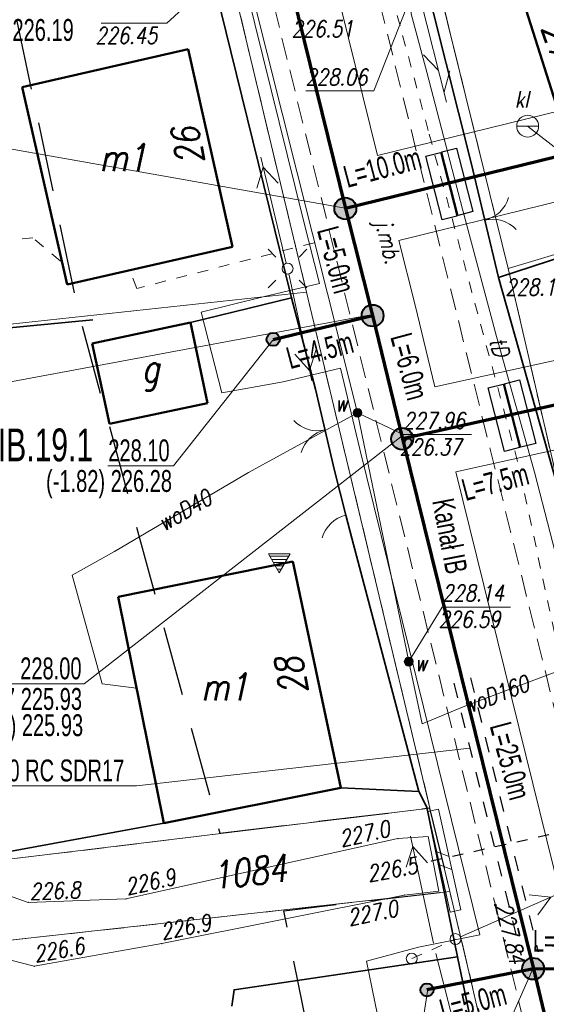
# Model space of a CAD drawing. Header units: millimetres. Extents: x 7436010 to 7436992, y 5663514 to 5666647.
# Tile 15 of 73: x 7436260 to 7436284, y 5663883 to 5663928. Entities that reach past the tile are written whole.
import ezdxf
from ezdxf.enums import TextEntityAlignment as Align

# ---------------------------------------------------------------- set-up
doc = ezdxf.new("R2010")
doc.units = ezdxf.units.MM
doc.header["$PDSIZE"] = 1
for name, pattern in [('$0$HIDDEN', [9.525, 6.35, -3.175]), ('0.7_0.7', [1.4, 0.7, -0.7]), ('1', [0]), ('2_EGBU_A', [0]), ('3', [1, 0.5, -0.5]), ('GDE', [0]), ('GUZ', [1.5, 1, -0.5]), ('KOU', [1.5, 1, -0.5])]:
    doc.linetypes.add(name, pattern=pattern)
for name, color, linetype, lineweight in [('1 OGRODZENIE', 7, 'BGT', 35), ('18 LINIE TELEKOMUNIAKCYJNE', 30, 'Continuous', 18), ('2 BRAMY FURTKI', 7, 'Continuous', 18), ('20 PRZEPUST', 7, '3', 30), ('22 SŁUPY eN', 1, 'Continuous', 18), ('23 LINIE eN', 1, 'Continuous', 18), ('24 LATARNIA', 1, 'Continuous', 18), ('4 JEZDNIA MB', 7, 'KOU', 18), ('40 MUR RÓW', 7, 'Continuous', 18), ('42 REPER', 7, 'Continuous', 18), ('42 RZĘDNE WODOCIĄG', 5, 'Continuous', 18), ('5 RÓW PRZYDROŻNY', 7, 'Continuous', 18), ('_AA_Kanalizacja grawitacyjna - trasa', 244, 'Continuous', 70), ('_AA_Odcinki boczne grawitacyjne 160mm - trasa', 30, 'Continuous', 70), ('_AA_Studnia kanalizacyjna bet.1000mm - symbol', 24, 'Continuous', 40), ('_AA_Studnia kanalizacyjna PP 600mm - symbol', 24, 'Continuous', 40), ('_HH_Przewiert OPIS', 7, 'Continuous', 25), ('_HH_Przewiert_przecisk w rurze osłonowej - trasa', 202, '0.7_0.7', 30), ('_J_rury AROT', 1, 'Continuous', 30), ('_LINIA ROZ.LOKA', 4, '$0$HIDDEN', 30), ('DZIALKI_SYT-WYS_T_0', 7, 'Continuous', 18), ('EADTD_T_0', 7, 'Continuous', 18), ('EDZPD_L_1', 7, 'GDE', 18), ('EGBB_E_T_0', 7, 'Continuous', 18), ('EGBB_L_0', 7, '2_EGBU_A', 50), ('Linie_odn', 7, 'Continuous', 9), ('Linie_opisowe', 7, 'Continuous', 5), ('obszar odziaływania inwestcyji', 80, 'Continuous', 20), ('PunPOMIAR1', 7, 'Continuous', 18), ('RzedPOMIAR1', 7, 'Continuous', 18), ('SDRPK_L_1', 7, 'KOU', 18), ('SIEC_ENERGETYCZNA_L_0', 1, '3', 18), ('UEEPA_L_3', 7, '1', 18), ('UEEPA_T_3', 1, 'Continuous', 18), ('UŻYTKI LINIE', 96, 'GUZ', 18), ('WEKTOR BUDYNKI', 7, 'Continuous', 50), ('WEKTOR FUNKCJE BUDYNKÓW', 7, 'Continuous', 18), ('WEKTOR OGRODZENIE', 7, 'BGT', 35), ('WEKTOR PRZEWODY kl', 34, 'Continuous', 18), ('WEKTOR PRZEWODY TELEKOMUNIKACYJNE', 30, 'Continuous', 18), ('WEKTOR RZĘDNE WODOCIĄG wo', 5, 'Continuous', 18), ('WEKTOR SZAMBO', 34, 'Continuous', 18), ('WEKTOR WODOCIĄGI wo', 5, 'Continuous', 18), ('WEKTOR ZASUWY wo', 5, 'Continuous', 18), ('WUKOS_T_0', 7, 'Continuous', 18), ('WUKOS_T_1', 7, 'Continuous', 18)]:
    doc.layers.add(name, color=color, linetype=linetype, lineweight=lineweight)
for name, color, linetype in [('_AA_Studnia kanalizacyjna bet.1000mm - plamki', 255, 'Continuous'), ('_AA_Studnia kanalizacyjna PP 600mm - plamki', 24, 'Continuous'), ('_map', 7, 'Continuous'), ('TEKST ks przyłącz korek', 32, 'Continuous'), ('TEKST ks przyłącz L _ i', 32, 'Continuous'), ('TEKST ks sieć L _ i', 244, 'Continuous'), ('TEKST ks studnia', 244, 'Continuous')]:
    doc.layers.add(name, color=color, linetype=linetype)
doc.styles.add('K1_ACAD', font='romans.shx', dxfattribs={"width": 0.8, "oblique": 12})
doc.styles.add('PLAN 1 pop.', font='ARIALN.TTF', dxfattribs={"width": 0.8})
doc.styles.add('PLAN 2 pop.', font='ARIALN.TTF', dxfattribs={"width": 0.8})
doc.linetypes.add('BGT', pattern='A,3.75,[133,ltypeshp.shx,S=0.1875,R=0,X=0,Y=0],3.75', length=7.5)

# ---------------------------------------------------------------- blocks, each defined once
blk = doc.blocks.new('OSW')
at = {"linetype": 'Continuous'}
for p, q in [((0.5, 0.2887), (-0.5, 0.2887)), ((-0.5, 0.2887), (0, -0.57735)), ((-0.44095, 0.1864), (0.44095, 0.1864)), ((-0.35435, 0.0364), (0.35435, 0.0364)), ((0, -0.57735), (0.5, 0.2887)), ((-0.26775, -0.1136), (0.26775, -0.1136)), ((-0.18115, -0.2636), (0.18115, -0.2636)), ((-0.09455, -0.4136), (0.09455, -0.4136)), ((-0.00795, -0.5636), (0.00795, -0.5636))]:
    blk.add_line(p, q, dxfattribs=at)
blk = doc.blocks.new('SUSM04_01')
at = {"linetype": 'Continuous'}
blk.add_circle((0, 0), 0.25, dxfattribs=at)
blk = doc.blocks.new('SUPE04')
at = {"linetype": 'Continuous'}
for p, q in [((3.9, 0.5), (4.76605, 0)), ((0.25, 0), (5.25, 0)), ((4.76605, 0), (3.9, -0.5))]:
    blk.add_line(p, q, dxfattribs=at)
blk = doc.blocks.new('WSP')
at = {"linetype": 'Continuous'}
blk.add_circle((0, 0), 0.045, dxfattribs=at)
blk = doc.blocks.new('PLT')
at = {"linetype": 'Continuous'}
for p, q in [((3.9, 0.5), (4.76605, 0)), ((0.25, 0), (5.25, 0)), ((3.76605, 0), (2.9, -0.5))]:
    blk.add_line(p, q, dxfattribs=at)
blk = doc.blocks.new('BGB')
at = {"linetype": 'Continuous'}
for centre, start, end in [((-1.5, 0), 359.9995, 60), ((1.5, 0), 120, 180.0005)]:
    blk.add_arc(centre, 1.5, start, end, dxfattribs=at)
blk = doc.blocks.new('PNN')
at = {"linetype": 'Continuous'}
for p, q in [((3.9, 0.5), (4.76605, 0)), ((0.25, 0), (5.25, 0)), ((4.76605, 0), (3.9, -0.5))]:
    blk.add_line(p, q, dxfattribs=at)
blk = doc.blocks.new('LAT')
at = {"linetype": 'Continuous'}
for p, q in [((-0.53035, 0.53035), (-0.8839, 0.8839)), ((0.53035, 0.53035), (0.8839, 0.8839)), ((-0.53035, -0.53035), (-0.8839, -0.8839)), ((0.53035, -0.53035), (0.8839, -0.8839))]:
    blk.add_line(p, q, dxfattribs=at)
blk = doc.blocks.new('SUUS25')
at = {"linetype": 'Continuous'}
for radius in [0.2, 0.175, 0.15, 0.125, 0.1, 0.075, 0.05, 0.025, 0.00715]:
    blk.add_circle((0, 0), radius, dxfattribs=at)
blk = doc.blocks.new('SZB')
at = {"linetype": 'Continuous'}
blk.add_line((-0.5, 0), (0.5, 0), dxfattribs=at)
blk.add_circle((0, 0), 0.5, dxfattribs=at)
blk = doc.blocks.new('STUDZ')
at = {"layer": '1 OGRODZENIE', "flags": 128}
for points in [[(7436267.23, 5663937.53), (7436268.72, 5663931.95), (7436270, 5663926.72), (7436272.78, 5663915.45), (7436268.163, 5663914.31)], [(7436278.69, 5663930.79), (7436280.99, 5663921.62), (7436282.24, 5663916.38), (7436285.322, 5663917.384)], [(7436282.24, 5663916.38), (7436284.9, 5663906.98), (7436286.28, 5663901.68), (7436287.37, 5663897.23), (7436291.5, 5663898.82), (7436306.06, 5663905.54), (7436306.087, 5663905.866)], [(7436272.78, 5663915.45), (7436273.88, 5663911.26), (7436274.75, 5663907.54), (7436275.26, 5663905.5), (7436275.54, 5663904.44), (7436278.6, 5663892.86), (7436275.038, 5663893.03)], [(7436278.6, 5663892.86), (7436278.97, 5663892.14), (7436280.37, 5663885.29), (7436270.15, 5663883.79), (7436270.048, 5663883.033)], [(7436266.938, 5663891.401), (7436258.13, 5663889.79), (7436258.06, 5663891)], [(7436271.336, 5663875.813), (7436281.92, 5663877.8), (7436280.37, 5663885.29)]]:
    blk.add_lwpolyline(points, dxfattribs=at)
at = {"layer": '2 BRAMY FURTKI', "linetype": 'Continuous'}
blk.add_arc((7436275.624, 5663904.045), 1.5, 104.0358, 164.0362, dxfattribs=at)
at = {"layer": '20 PRZEPUST', "flags": 128}
blk.add_lwpolyline([(7436279.17, 5663889.68), (7436288.61, 5663891.8)], dxfattribs=at)
at = {"layer": '4 JEZDNIA MB', "flags": 128}
for points in [[(7436286.771, 5663888.68), (7436275.37, 5663934.76)], [(7436270.91, 5663933.15), (7436282.098, 5663887.657)]]:
    blk.add_lwpolyline(points, dxfattribs=at)
at = {"layer": '40 MUR RÓW', "flags": 128}
for points in [[(7436279.006, 5663891.935), (7436279.494, 5663892.045)], [(7436279.006, 5663891.935), (7436280.036, 5663887.335)], [(7436279.494, 5663892.045), (7436280.524, 5663887.445)], [(7436279.417, 5663890.099), (7436279.98, 5663889.876)], [(7436279.549, 5663889.509), (7436280.112, 5663889.286)], [(7436280.036, 5663887.335), (7436280.524, 5663887.445)]]:
    blk.add_lwpolyline(points, dxfattribs=at)
at = {"layer": '42 RZĘDNE WODOCIĄG', "flags": 128}
blk.add_lwpolyline([(7436273.43, 5663924.908), (7436276.547, 5663924.908), (7436278.03, 5663928.71)], dxfattribs=at)
at = {"layer": '5 RÓW PRZYDROŻNY', "flags": 128}
blk.add_lwpolyline([(7436243.93, 5663888.329), (7436256.18, 5663889.4), (7436260.74, 5663887.78), (7436265.21, 5663887.94), (7436277.64, 5663890.7), (7436279.021, 5663890.801), (7436279.508, 5663888.301), (7436277.93, 5663888.12), (7436266.85, 5663885.9), (7436261.02, 5663884.86), (7436255.66, 5663886.24), (7436244.6, 5663885.629)], dxfattribs=at)
at = {"layer": 'EDZPD_L_1'}
for p, q in [((7436273.464, 5663915.703), (7436268.413, 5663936.84)), ((7436282.686, 5663916.782), (7436279.247, 5663930.759)), ((7436282.686, 5663916.782), (7436310.802, 5663925.359)), ((7436290.253, 5663883.997), (7436282.686, 5663916.782)), ((7436273.464, 5663915.703), (7436244.091, 5663912.54)), ((7436279.105, 5663892.097), (7436273.464, 5663915.703)), ((7436250.554, 5663888.622), (7436279.105, 5663892.097)), ((7436279.105, 5663892.097), (7436280.017, 5663888.28)), ((7436280.017, 5663888.28), (7436251.485, 5663885.116)), ((7436280.847, 5663884.808), (7436280.017, 5663888.28)), ((7436282.649, 5663876.996), (7436280.847, 5663884.808))]:
    blk.add_line(p, q, dxfattribs=at)
at = {"layer": 'EGBB_L_0'}
for p, q in [((7436282.476, 5663931.843), (7436285.296, 5663922.985)), ((7436260.461, 5663925.078), (7436268.05, 5663926.816)), ((7436268.05, 5663926.816), (7436270.08, 5663917.778)), ((7436260.461, 5663925.078), (7436262.521, 5663916.049)), ((7436262.521, 5663916.049), (7436270.08, 5663917.778)), ((7436264.857, 5663901.77), (7436272.846, 5663903.379)), ((7436272.846, 5663903.379), (7436275.038, 5663893.03)), ((7436264.857, 5663901.77), (7436266.938, 5663891.401)), ((7436266.938, 5663891.401), (7436275.038, 5663893.03))]:
    blk.add_line(p, q, dxfattribs=at)
at = {"layer": 'PunPOMIAR1'}
for p in [(7436282.24, 5663916.38), (7436277.64, 5663890.7), (7436279.17, 5663889.68), (7436260.74, 5663887.78), (7436265.21, 5663887.94), (7436277.93, 5663888.12), (7436266.85, 5663885.9), (7436261.02, 5663884.86)]:
    blk.add_point(p, dxfattribs=at)
at = {"layer": 'SDRPK_L_1'}
blk.add_line((7436282.098, 5663887.657), (7436293.376, 5663841.282), dxfattribs=at)
at = {"layer": 'SIEC_ENERGETYCZNA_L_0'}
for p, q in [((7436277.743, 5663927.882), (7436273.499, 5663943.827)), ((7436279.033, 5663923.101), (7436277.743, 5663927.882)), ((7436281.03, 5663915.697), (7436279.033, 5663923.101)), ((7436260.959, 5663918.188), (7436237.043, 5663916.088)), ((7436262.2, 5663917.129), (7436260.959, 5663918.188)), ((7436273.81, 5663917.962), (7436265.702, 5663915.873)), ((7436262.274, 5663917.131), (7436262.2, 5663917.129)), ((7436265.702, 5663915.873), (7436265.376, 5663916.702)), ((7436283.118, 5663907.956), (7436281.03, 5663915.697)), ((7436284.167, 5663903.067), (7436283.118, 5663907.956)), ((7436285.23, 5663898.182), (7436284.167, 5663903.067))]:
    blk.add_line(p, q, dxfattribs=at)
at = {"layer": 'UEEPA_L_3', "linetype": '3'}
blk.add_line((7436278.276, 5663885.212), (7436280.276, 5663886.105), dxfattribs=at)
at = {"layer": 'UŻYTKI LINIE', "flags": 128}
for points in [[(7436291.78, 5664098.98), (7436285.17, 5664074.32), (7436277.728, 5664045.894), (7436275.415, 5664037.05), (7436267.398, 5664006.396), (7436265.736, 5663990.877), (7436266.97, 5663974.93), (7436271.21, 5663959.1), (7436275.289, 5663945.265), (7436279.247, 5663930.759), (7436282.686, 5663916.782), (7436290.253, 5663883.997), (7436291.924, 5663877.505), (7436293.148, 5663871.537), (7436293.303, 5663870.782), (7436298.029, 5663851.349), (7436300.076, 5663842.932), (7436302.735, 5663832.544), (7436306.06, 5663818.61), (7436309.78, 5663804.08), (7436311.416, 5663799.459), (7436315.724, 5663789.291), (7436324.768, 5663771.514)], [(7436299.772, 5663807.815), (7436293.961, 5663830.527), (7436291.344, 5663840.752), (7436290.066, 5663846.007), (7436284.582, 5663868.615), (7436282.649, 5663876.996), (7436280.847, 5663884.808), (7436280.017, 5663888.28), (7436279.105, 5663892.097), (7436273.464, 5663915.703), (7436268.413, 5663936.84), (7436267.384, 5663941.146), (7436261.76, 5663962.545), (7436257.825, 5663977.517), (7436257.715, 5663985.662), (7436257.599, 5663994.26), (7436254.813, 5664004.471), (7436251.468, 5664016.728), (7436250.549, 5664027.072), (7436249.484, 5664037.267), (7436248.356, 5664048.169), (7436248.671, 5664065.433), (7436248.805, 5664072.792)], [(7436279.105, 5663892.097), (7436250.554, 5663888.622), (7436244.027, 5663887.94)], [(7436280.017, 5663888.28), (7436251.485, 5663885.116), (7436244.908, 5663884.387)]]:
    blk.add_lwpolyline(points, dxfattribs=at)
at = {"layer": 'WEKTOR BUDYNKI', "flags": 128}
for points in [[(7436268.163, 5663914.31), (7436263.673, 5663913.36)], [(7436268.163, 5663914.31), (7436268.943, 5663910.626)], [(7436263.673, 5663913.36), (7436264.453, 5663909.676)], [(7436268.943, 5663910.626), (7436264.453, 5663909.676)]]:
    blk.add_lwpolyline(points, dxfattribs=at)
at = {"layer": 'WEKTOR OGRODZENIE', "flags": 128}
blk.add_lwpolyline([(7436244.78, 5663912.614), (7436263.689, 5663914.444)], dxfattribs=at)
at = {"layer": 'WEKTOR PRZEWODY kl', "flags": 128}
blk.add_lwpolyline([(7436283.575, 5663923.299), (7436285.595, 5663921.72), (7436292.188, 5663923.686), (7436291.883, 5663925.083)], dxfattribs=at)
at = {"layer": 'WEKTOR PRZEWODY TELEKOMUNIKACYJNE', "flags": 128}
blk.add_lwpolyline([(7436274.033, 5663945.921), (7436274.829, 5663942.886), (7436276.128, 5663938.083), (7436277.498, 5663932.854), (7436278.185, 5663929.55), (7436278.245, 5663928.437), (7436278.96, 5663925.771), (7436280.596, 5663919.502), (7436282.157, 5663913.68), (7436283.889, 5663907.463), (7436285.327, 5663901.909), (7436287.002, 5663895.856)], dxfattribs=at)
at = {"layer": 'WEKTOR RZĘDNE WODOCIĄG wo', "flags": 128}
for points in [[(7436264.081, 5663928.015), (7436267.077, 5663928.015), (7436270.596, 5663931.249)], [(7436281.014, 5663909.184), (7436277.882, 5663909.184), (7436275.797, 5663910.179)], [(7436282.792, 5663901.298), (7436279.66, 5663901.298), (7436278.137, 5663898.797)]]:
    blk.add_lwpolyline(points, dxfattribs=at)
at = {"layer": 'WEKTOR WODOCIĄGI wo', "flags": 128}
for points in [[(7436275.797, 5663910.179), (7436270.98, 5663929.37), (7436270.596, 5663931.249), (7436267.888, 5663930.396), (7436266.254, 5663934.783), (7436264.885, 5663934.907), (7436256.33, 5663935.486)], [(7436288.642, 5663899.839), (7436286.573, 5663898.969), (7436280.703, 5663896.761), (7436278.759, 5663895.958), (7436278.137, 5663898.797), (7436275.797, 5663910.179), (7436270.812, 5663907.445), (7436264.689, 5663903.844), (7436262.744, 5663902.754), (7436264.116, 5663897.786), (7436265.699, 5663897.577)]]:
    blk.add_lwpolyline(points, dxfattribs=at)
at = {"layer": '18 LINIE TELEKOMUNIAKCYJNE', "rotation": 284.2221699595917}
blk.add_blockref('PLT', (7436278.58, 5663929.49), dxfattribs=at)
at = {"layer": '2 BRAMY FURTKI'}
for p, rotation in [((7436281.615, 5663919), 283.4171326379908), ((7436274.315, 5663909.4), 103.16323242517)]:
    blk.add_blockref('BGB', p, dxfattribs=dict(at, rotation=rotation))
at = {"layer": '22 SŁUPY eN'}
blk.add_blockref('SUSM04_01', (7436272.6, 5663916.78), dxfattribs=at)
at = {"layer": '23 LINIE eN', "linetype": '3', "rotation": 103.5307055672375}
blk.add_blockref('PNN', (7436272.6, 5663916.78), dxfattribs=at)
at = {"layer": '23 LINIE eN', "rotation": 282.1074793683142}
blk.add_blockref('PNN', (7436272.6, 5663916.78), dxfattribs=at)
at = {"layer": '24 LATARNIA', "linetype": '3'}
blk.add_blockref('LAT', (7436272.6, 5663916.78), dxfattribs=at)
at = {"layer": '42 REPER'}
blk.add_blockref('OSW', (7436272.22, 5663903.44), dxfattribs=at)
at = {"layer": 'UEEPA_T_3'}
for p, rotation in [((7436279.321, 5663885.68), 102.0901445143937), ((7436280.276, 5663886.105), 23.72831305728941), ((7436279.321, 5663885.68), 284.3944299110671)]:
    blk.add_blockref('SUPE04', p, dxfattribs=dict(at, rotation=rotation))
for p in [(7436280.276, 5663886.105), (7436278.276, 5663885.212)]:
    blk.add_blockref('SUSM04_01', p, dxfattribs=at)
at = {"layer": 'WEKTOR SZAMBO'}
blk.add_blockref('SZB', (7436283.575, 5663923.299), dxfattribs=at)
at = {"layer": 'WEKTOR ZASUWY wo'}
for p in [(7436275.797, 5663910.179), (7436278.137, 5663898.797)]:
    blk.add_blockref('SUUS25', p, dxfattribs=at)
at = {"layer": 'WUKOS_T_0'}
blk.add_blockref('WSP', (7436282.098, 5663887.657), dxfattribs=at)
at = {"layer": '4 JEZDNIA MB', "style": 'K1_ACAD', "oblique": 12, "width": 0.8}
blk.add_text('j.mb.', height=0.75, rotation=283.8164, dxfattribs=at).set_placement((7436277.105, 5663917.985), align=Align.MIDDLE)
at = {"layer": '42 RZĘDNE WODOCIĄG', "style": 'K1_ACAD', "oblique": 12, "width": 0.8}
for s, p in [('226.51', (7436272.785, 5663927.375)), ('228.06', (7436273.424, 5663925.167))]:
    blk.add_text(s, height=0.75, dxfattribs=at).set_placement(p)
at = {"layer": 'DZIALKI_SYT-WYS_T_0', "style": 'K1_ACAD', "oblique": 12, "width": 0.8}
blk.add_text('1084', height=1.25, rotation=6.328, dxfattribs=at).set_placement((7436270.843, 5663889.186), align=Align.MIDDLE)
at = {"layer": 'EADTD_T_0', "style": 'K1_ACAD', "oblique": 12, "width": 0.8}
for s, rotation, p in [('27', 290.2824, (7436284.473, 5663926.986)), ('26', 100.6821, (7436268.654, 5663922.5)), ('28', 100.8424, (7436273.388, 5663898.25))]:
    blk.add_text(s, height=1.25, rotation=rotation, dxfattribs=at).set_placement(p, align=Align.CENTER)
at = {"layer": 'EGBB_E_T_0', "style": 'K1_ACAD', "oblique": 12, "width": 0.8}
for p in [(7436265.074, 5663921.861), (7436269.72, 5663897.645)]:
    blk.add_text('m1', height=1.25, dxfattribs=at).set_placement(p, align=Align.MIDDLE)
at = {"layer": 'RzedPOMIAR1', "style": 'K1_ACAD', "oblique": 12, "width": 0.8}
blk.add_text('228.1', height=0.75, dxfattribs=at).set_placement((7436282.554, 5663915.557))
for s, rotation, p in [('227.0', 12.519, (7436275.068, 5663890.309)), ('226.5', 10.3008, (7436276.313, 5663888.711)), ('226.9', 12.519, (7436265.279, 5663888.11)), ('226.8', 2.05, (7436260.822, 5663887.899)), ('227.0', 11.3298, (7436275.43, 5663886.702)), ('226.9', 11.3298, (7436266.882, 5663886.059)), ('226.6', 10.1145, (7436261.078, 5663885.035))]:
    blk.add_text(s, height=0.75, rotation=rotation, dxfattribs=at).set_placement(p)
at = {"layer": 'WEKTOR FUNKCJE BUDYNKÓW', "style": 'K1_ACAD', "oblique": 12, "width": 0.8}
blk.add_text('g', height=1.25, dxfattribs=at).set_placement((7436266.337, 5663912.015), align=Align.MIDDLE)
at = {"layer": 'WEKTOR PRZEWODY TELEKOMUNIKACYJNE', "style": 'K1_ACAD', "oblique": 12, "width": 0.8}
blk.add_text('tD', height=0.75, rotation=285.563, dxfattribs=at).set_placement((7436282.292, 5663913.196), align=Align.MIDDLE)
at = {"layer": 'WEKTOR RZĘDNE WODOCIĄG wo', "style": 'K1_ACAD', "oblique": 12, "width": 0.8}
for s, p in [('226.45', (7436263.815, 5663927.07)), ('227.96', (7436277.888, 5663909.449)), ('226.37', (7436277.722, 5663908.241)), ('228.14', (7436279.666, 5663901.563)), ('226.59', (7436279.5, 5663900.355))]:
    blk.add_text(s, height=0.75, dxfattribs=at).set_placement(p)
at = {"layer": 'WEKTOR SZAMBO', "style": 'K1_ACAD', "oblique": 12, "width": 0.8}
blk.add_text('kl', height=0.75, rotation=0.0634, dxfattribs=at).set_placement((7436282.988, 5663924.15))
at = {"layer": 'WEKTOR WODOCIĄGI wo', "style": 'K1_ACAD', "oblique": 12, "width": 0.8}
for s, rotation, p in [('woD40', 30.2257, (7436267.893, 5663905.728)), ('woD160', 20.6142, (7436282.114, 5663897.292))]:
    blk.add_text(s, height=0.75, rotation=rotation, dxfattribs=at).set_placement(p, align=Align.MIDDLE)
at = {"layer": 'WEKTOR ZASUWY wo', "style": 'K1_ACAD', "oblique": 12, "width": 0.8}
for p in [(7436274.782, 5663910.25), (7436278.417, 5663898.364)]:
    blk.add_text('w', height=0.75, dxfattribs=at).set_placement(p)
at = {"layer": 'WUKOS_T_1', "style": 'K1_ACAD', "oblique": 12, "width": 0.8}
blk.add_text('227.84', height=0.75, rotation=283.6685, dxfattribs=at).set_placement((7436282.098, 5663887.657))

msp = doc.modelspace()

# ---------------------------------------------------------------- hatches: boundary and pattern name
at = {"layer": '_AA_Studnia kanalizacyjna bet.1000mm - plamki', "linetype": 'Continuous'}
h = msp.add_hatch(color=256, dxfattribs=at)
edge = h.paths.add_edge_path()
edge.add_arc((7436275.24, 5663919.53), 0.5, 0, 360)
h = msp.add_hatch(color=256, dxfattribs=at)
edge = h.paths.add_edge_path()
edge.add_arc((7436276.487, 5663914.63), 0.5, 0, 360)
h = msp.add_hatch(color=256, dxfattribs=at)
edge = h.paths.add_edge_path()
edge.add_arc((7436277.838, 5663908.988), 0.5, 0, 360)
h = msp.add_hatch(color=256, dxfattribs=at)
edge = h.paths.add_edge_path()
edge.add_arc((7436283.825, 5663884.748), 0.5, 0, 360)
at = {"layer": '_AA_Studnia kanalizacyjna PP 600mm - plamki', "linetype": 'Continuous'}
h = msp.add_hatch(color=30, dxfattribs=at)
edge = h.paths.add_edge_path()
edge.add_arc((7436271.94, 5663913.544), 0.3, 0, 360)
h = msp.add_hatch(color=30, dxfattribs=at)
edge = h.paths.add_edge_path()
edge.add_arc((7436278.973, 5663883.779), 0.3, 0, 360)

# ---------------------------------------------------------------- linework, layer by layer
at = {"layer": '_AA_Kanalizacja grawitacyjna - trasa'}
msp.add_lwpolyline([(7436265.145, 5664021.024), (7436260.251, 5663995.803), (7436260.642, 5663983.495), (7436261.834, 5663975.611), (7436263.058, 5663968.513), (7436268.647, 5663946.245), (7436269.939, 5663941.511), (7436271.448, 5663934.952), (7436275.254, 5663919.53), (7436276.487, 5663914.63), (7436277.851, 5663908.989), (7436283.839, 5663884.748), (7436291.293, 5663853.5), (7436295.498, 5663836.543), (7436297.14, 5663830.184), (7436303.857, 5663804.49), (7436307.643, 5663793.189), (7436322.2, 5663764.572), (7436333.516, 5663741.626), (7436339.623, 5663731.528)], dxfattribs=at)
at = {"layer": '_AA_Odcinki boczne grawitacyjne 160mm - trasa'}
for points in [[(7436284.829, 5663921.884), (7436275.254, 5663919.53)], [(7436271.94, 5663913.544), (7436276.487, 5663914.63)], [(7436285.097, 5663910.592), (7436277.851, 5663908.989)], [(7436283.839, 5663884.748), (7436278.973, 5663883.779)], [(7436292.142, 5663884.724), (7436283.839, 5663884.748)]]:
    msp.add_lwpolyline(points, dxfattribs=at)
at = {"layer": '_AA_Studnia kanalizacyjna bet.1000mm - symbol', "linetype": 'Continuous'}
for centre in [(7436275.24, 5663919.53), (7436276.487, 5663914.63), (7436277.838, 5663908.988), (7436283.825, 5663884.748)]:
    msp.add_circle(centre, 0.5, dxfattribs=at)
at = {"layer": '_AA_Studnia kanalizacyjna PP 600mm - symbol', "color": 30, "linetype": 'Continuous'}
for centre in [(7436271.94, 5663913.544), (7436278.973, 5663883.779)]:
    msp.add_circle(centre, 0.3, dxfattribs=at)
at = {"layer": '_HH_Przewiert_przecisk w rurze osłonowej - trasa'}
for points in [[(7436280.963, 5663898.059), (7436284.058, 5663885.528)], [(7436280.199, 5663897.815), (7436283.272, 5663885.374)]]:
    msp.add_lwpolyline(points, dxfattribs=at)
at = {"layer": '_J_rury AROT'}
for points in [[(7436279.593, 5663922.093), (7436280.34, 5663919.187), (7436279.662, 5663919.013), (7436278.915, 5663921.918)], [(7436280.325, 5663922.297), (7436281.073, 5663919.392), (7436280.395, 5663919.217), (7436279.648, 5663922.123)], [(7436283.2, 5663911.687), (7436283.947, 5663908.782), (7436283.269, 5663908.607), (7436282.522, 5663911.513)], [(7436282.45, 5663911.5), (7436283.197, 5663908.594), (7436282.519, 5663908.42), (7436281.772, 5663911.325)]]:
    msp.add_lwpolyline(points, close=True, dxfattribs=at)
at = {"layer": '_LINIA ROZ.LOKA', "ltscale": 0.5, "flags": 128}
msp.add_lwpolyline([(7436769.819, 5666386.172), (7436785.63, 5666401.9), (7436777.168, 5666339.855), (7436769.643, 5666284.835), (7436763.693, 5666241.333), (7436758.706, 5666204.871), (7436746.995, 5666120.477), (7436746.67, 5666118.16), (7436746, 5666112.25), (7436742.679, 5666086.949), (7436737.87, 5666050.31), (7436735.793, 5666034.48), (7436729.165, 5665983.959), (7436725.413, 5665955.369), (7436721.158, 5665922.936), (7436716.677, 5665892.746), (7436714.652, 5665879.501), (7436710.699, 5665853.651), (7436705.915, 5665822.364), (7436701.238, 5665791.78), (7436696.682, 5665761.986), (7436693.363, 5665740.276), (7436692.49, 5665734.57), (7436691.24, 5665725.21), (7436686.817, 5665692.279), (7436686.24, 5665687.98), (7436687.02, 5665687.872), (7436687.796, 5665687.765), (7436688.426, 5665687.677), (7436689.729, 5665687.497), (7436691.702, 5665687.224), (7436695.055, 5665686.76), (7436699.592, 5665686.132), (7436703.87, 5665685.495), (7436710.052, 5665684.688), (7436704.144, 5665626.716), (7436692.353, 5665554.027), (7436684.4, 5665507.895), (7436678.948, 5665476.375), (7436678.106, 5665452.583), (7436669.825, 5665424.532), (7436658.741, 5665384.423), (7436649.917, 5665353.223), (7436656.066, 5665352.41), (7436640.531, 5665294.184), (7436627.067, 5665248.662), (7436617.803, 5665220.557), (7436609.033, 5665184.743), (7436597.094, 5665145.042), (7436586.74, 5665104.181), (7436580.262, 5665077.607), (7436551.399, 5665080.628), (7436544.132, 5665053.462), (7436541.654, 5665043.684), (7436535.648, 5665019.894), (7436527.279, 5664986.713), (7436518.85, 5664953.127), (7436540.241, 5664951.286), (7436527.274, 5664905.085), (7436512.887, 5664848.872), (7436512.752, 5664848.252), (7436491.254, 5664843.656), (7436490.454, 5664840.416), (7436488.749, 5664840.174), (7436485.592, 5664828.52), (7436480.77, 5664810.687), (7436477.564, 5664798.832), (7436470.048, 5664771.067), (7436466.776, 5664758.912), (7436460.996, 5664737.529), (7436453.383, 5664709.453), (7436450.493, 5664698.657), (7436449.293, 5664694.235), (7436447.878, 5664689.001), (7436444.735, 5664677.411), (7436439.734, 5664658.879), (7436430.798, 5664625.844), (7436422.092, 5664592.636), (7436411.808, 5664553.448), (7436402.818, 5664519.107), (7436395.065, 5664489.579), (7436386.906, 5664458.419), (7436380.697, 5664434.655), (7436376.518, 5664418.897), (7436373.403, 5664406.849), (7436371.231, 5664398.643), (7436365.4, 5664376.386), (7436360.194, 5664356.586), (7436358.975, 5664351.964), (7436370.073, 5664349.716), (7436345.743, 5664252.376), (7436338.101, 5664221.811), (7436346.559, 5664219.638), (7436332.958, 5664172.827), (7436327.706, 5664153.961), (7436320.71, 5664127.647), (7436315.847, 5664109.043), (7436293.508, 5664105.672), (7436291.778, 5664098.993), (7436311.255, 5664095.216), (7436305.86, 5664069.899), (7436301.249, 5664052.498), (7436298.259, 5664034.704), (7436295.226, 5664016.7), (7436294.203, 5663992.362), (7436295.675, 5663969.316), (7436298.862, 5663944.903), (7436305.053, 5663922.416), (7436309.368, 5663907.37), (7436310.083, 5663904.279), (7436287.939, 5663894.265), (7436287.89, 5663894.23), (7436289.293, 5663888.169), (7436307.22, 5663896.421), (7436313.563, 5663878.366), (7436316.816, 5663864.356), (7436323.097, 5663841.843), (7436323.621, 5663840.346), (7436302.734, 5663832.549), (7436306.084, 5663818.609), (7436328.591, 5663826.53), (7436335.305, 5663807.875), (7436346.491, 5663776.834), (7436347.265, 5663774.439), (7436325.835, 5663769.718), (7436328.273, 5663765.489), (7436328.273, 5663765.489), (7436337.733, 5663749.257), (7436355.952, 5663758.124), (7436369.036, 5663743.036), (7436379.219, 5663723.732), (7436386.589, 5663707.332), (7436393.785, 5663687.445), (7436394.545, 5663683.162), (7436386.119, 5663681.18), (7436375.065, 5663673.191), (7436376.66, 5663669.404), (7436378.039, 5663665.373), (7436383.145, 5663649.886), (7436385.452, 5663641.268), (7436392.561, 5663614.937), (7436402.771, 5663597.554), (7436404.552, 5663594.357), (7436398.144, 5663579.556), (7436383.472, 5663579.872), (7436383.472, 5663598.954), (7436383.536, 5663613.755), (7436381.268, 5663622.159), (7436375.493, 5663643.653), (7436374.487, 5663647.412), (7436373.191, 5663652.22), (7436366.812, 5663649.775), (7436363.111, 5663660.126), (7436369.055, 5663664.529), (7436367.983, 5663667.458), (7436362.418, 5663663.455), (7436351.027, 5663690.171), (7436348.921, 5663700.662), (7436355.281, 5663701.413), (7436350.008, 5663711.545), (7436342.684, 5663723.842), (7436323.689, 5663721.102), (7436294.623, 5663770.744), (7436268.862, 5663766.229), (7436263.066, 5663785.818), (7436260.041, 5663784.815), (7436254.686, 5663782.735), (7436252.465, 5663789.248), (7436260.428, 5663792.401), (7436278.163, 5663799.499), (7436285.701, 5663801.994), (7436278.819, 5663825.679), (7436273.401, 5663846.926), (7436269.385, 5663864.936), (7436284.572, 5663868.617), (7436282.661, 5663876.992), (7436274.791, 5663875.665), (7436272.427, 5663887.404), (7436280.035, 5663888.292), (7436279.108, 5663892.091), (7436269.52, 5663890.933), (7436263.103, 5663914.553), (7436258.603, 5663935.854), (7436251.252, 5663959.731), (7436247.766, 5663974.333), (7436257.809, 5663977.446), (7436257.698, 5663985.662), (7436257.603, 5663994.259), (7436254.811, 5664004.46), (7436251.476, 5664016.715), (7436250.549, 5664027.068), (7436249.485, 5664037.257), (7436242.689, 5664037.334), (7436241.678, 5664048.834), (7436240.901, 5664065.752), (7436219.891, 5664094.241), (7436221.988, 5664101.65), (7436224.111, 5664100.45), (7436249.122, 5664102.024), (7436242.679, 5664108.296), (7436226.645, 5664128.307), (7436226.023, 5664140.261), (7436224.837, 5664141.852), (7436219.239, 5664143.564), (7436189.719, 5664143.162), (7436172.237, 5664151.732), (7436160.044, 5664157.699), (7436156.645, 5664159.354), (7436144.813, 5664164.949), (7436142.537, 5664166.012), (7436135.048, 5664171.548), (7436122.04, 5664181.325), (7436108.217, 5664191.494), (7436106.941, 5664192.438), (7436096.692, 5664202.791), (7436089.704, 5664209.893), (7436082.365, 5664217.233), (7436065.983, 5664208.509), (7436054.19, 5664202.177), (7436048.152, 5664211.644), (7436077.493, 5664231.589), (7436078.107, 5664230.801), (7436082.881, 5664224.701), (7436088.006, 5664218.657), (7436091.262, 5664215.402), (7436100.884, 5664205.311), (7436105.441, 5664200.58), (7436107, 5664198.997), (7436108.613, 5664197.357), (7436109.381, 5664196.579), (7436109.537, 5664196.424), (7436113.388, 5664193.768), (7436117.543, 5664190.756), (7436126.187, 5664184.59), (7436131.518, 5664180.704), (7436136.117, 5664196.766), (7436147.656, 5664192.776), (7436144.066, 5664181.29), (7436141.619, 5664173.448), (7436149.976, 5664169.141), (7436161.928, 5664163.007), (7436166.873, 5664160.461), (7436176.132, 5664155.711), (7436190.605, 5664148.285), (7436211.642, 5664148.485), (7436219.974, 5664148.576), (7436227.765, 5664146.175), (7436230.924, 5664142.228), (7436230.702, 5664137.627), (7436231.983, 5664130.138), (7436242.856, 5664115.225), (7436255.74, 5664102.74), (7436277.106, 5664081.501), (7436279.285, 5664110.772), (7436287.113, 5664140.297), (7436294.815, 5664168.383), (7436300.408, 5664167.926), (7436303.617, 5664180.054), (7436314.754, 5664222.52), (7436320.67, 5664244.509), (7436329.286, 5664276.326), (7436339.489, 5664314.222), (7436347.351, 5664343.307), (7436344.053, 5664344.135), (7436348.208, 5664369.312), (7436371.206, 5664451.734), (7436387.619, 5664516.956), (7436415.586, 5664621.211), (7436434.673, 5664694.676), (7436464.45, 5664803.668), (7436472.924, 5664837.816), (7436477.353, 5664838.622), (7436478.209, 5664841.782), (7436481.513, 5664853.977), (7436494.029, 5664899.688), (7436502.397, 5664930.227), (7436504.591, 5664938.275), (7436507.768, 5664949.805), (7436500.72, 5664950.002), (7436508.915, 5664982.673), (7436528.12, 5665058.555), (7436539.985, 5665099.162), (7436546.498, 5665097.773), (7436553.59, 5665124.943), (7436568.605, 5665185.165), (7436573.132, 5665202.815), (7436575.085, 5665210.138), (7436580.009, 5665229.574), (7436583.775, 5665244.514), (7436593.841, 5665284.253), (7436602.232, 5665317.293), (7436613.909, 5665363.64), (7436618.238, 5665380.682), (7436630.042, 5665427.092), (7436635.598, 5665448.858), (7436641.55, 5665472.258), (7436645.603, 5665488.174), (7436647.468, 5665501.708), (7436650.045, 5665519.827), (7436651.532, 5665531.047), (7436655.658, 5665560.729), (7436662.169, 5665607.706), (7436664.223, 5665622.584), (7436669.045, 5665657.294), (7436673.241, 5665687.673), (7436669.129, 5665688.355), (7436676.292, 5665740.38), (7436691.423, 5665845.086), (7436699.67, 5665904.313), (7436707.4, 5665965.125), (7436522.196, 5665967.371), (7436460.268, 5665974.019), (7436461.788, 5665994.07), (7436645.179, 5665988.69), (7436704.596, 5665987.733), (7436718.228, 5666087.224), (7436731.411, 5666189.827), (7436742.139, 5666261.152), (7436750.004, 5666316.478), (7436754.582, 5666343.797), (7436764.085, 5666343.133), (7436769.819, 5666386.172)], dxfattribs=at)
at = {"layer": 'Linie_odn'}
for points in [[(7436275.228, 5663919.547), (7436259.564, 5663922.324), (7436256.449, 5663922.324)], [(7436276.411, 5663914.669), (7436251.074, 5663909.95), (7436248.094, 5663909.95)], [(7436271.921, 5663913.51), (7436267.39, 5663907.764), (7436264.375, 5663907.764)], [(7436277.771, 5663909.078), (7436263.293, 5663897.79), (7436259.61, 5663897.79)], [(7436283.825, 5663884.776), (7436277.76, 5663871.049), (7436274.62, 5663871.049)], [(7436278.994, 5663883.719), (7436278.394, 5663879.739), (7436275.13, 5663879.739)]]:
    msp.add_lwpolyline(points, dxfattribs=at)
at = {"layer": 'Linie_opisowe'}
for p, q in [((7436265.69, 5663893.12), (7436280.932, 5663894.847)), ((7436244.994, 5663893.12), (7436265.69, 5663893.12))]:
    msp.add_line(p, q, dxfattribs=at)
at = {"layer": 'obszar odziaływania inwestcyji', "ltscale": 2}
for points in [[(7436272.342, 5663939.983), (7436272.342, 5663939.983), (7436273.394, 5663935.416), (7436276.717, 5663921.95)], [(7436270.007, 5663932.433), (7436273.313, 5663919.047), (7436274.054, 5663916.105)], [(7436276.717, 5663921.95), (7436284.351, 5663923.827), (7436287.144, 5663924.513), (7436288.294, 5663920.722), (7436285.306, 5663919.942), (7436277.684, 5663918.068)], [(7436277.684, 5663918.068), (7436278.429, 5663915.109), (7436279.334, 5663911.365)], [(7436274.054, 5663916.105), (7436271.476, 5663915.489), (7436268.642, 5663914.792), (7436269.598, 5663911.104), (7436272.405, 5663911.599), (7436275.012, 5663912.221)], [(7436279.334, 5663911.365), (7436284.665, 5663912.545), (7436287.911, 5663913.239), (7436288.638, 5663909.576), (7436285.529, 5663908.64), (7436280.284, 5663907.479)], [(7436275.012, 5663912.221), (7436275.908, 5663908.514), (7436281.395, 5663886.301)], [(7436280.284, 5663907.479), (7436285.406, 5663886.744)], [(7436282.34, 5663882.41), (7436276.97, 5663881.368), (7436276.204, 5663885.088), (7436278.583, 5663885.74), (7436281.395, 5663886.301)]]:
    msp.add_lwpolyline(points, dxfattribs=at)

# ---------------------------------------------------------------- block references
at = {"layer": '_map'}
msp.add_blockref('STUDZ', (0, 0), dxfattribs=at)

# ---------------------------------------------------------------- texts
at = {"layer": '_HH_Przewiert OPIS', "style": 'PLAN 2 pop.', "width": 0.8}
msp.add_text('Przewiert w rurze osłonowej PE100 RC SDR17', height=1, dxfattribs=at).set_placement((7436245.936, 5663893.32))
at = {"layer": 'TEKST ks przyłącz korek', "width": 0.8}
for s, height, style, p in [('(-1.96) 226.19 ', 1, 'PLAN 2 pop.', (7436257.068, 5663927.199)), ('IB.19.1', 1.5, 'PLAN 1 pop.', (7436259.353, 5663907.964)), ('228.10', 1, 'PLAN 2 pop.', (7436264.404, 5663907.964)), (' (-1.82) 226.28 ', 1, 'PLAN 2 pop.', (7436261.304, 5663906.564))]:
    msp.add_text(s, height=height, dxfattribs=dict(at, style=style)).set_placement(p)
at = {"layer": 'TEKST ks przyłącz L _ i', "style": 'PLAN 2 pop.', "width": 0.8}
for s, rotation, p in [('L=10.0m', 14.8286, (7436275.327, 5663920.47)), ('L=4.5m', 14.8286, (7436272.714, 5663912.175)), ('L=7.5m', 14.8286, (7436280.733, 5663906.145)), ('L=8.5m', 359.616, (7436283.811, 5663885.527)), ('L=5.0m', 14.8286, (7436279.712, 5663882.346))]:
    msp.add_text(s, height=1, rotation=rotation, dxfattribs=at).set_placement(p)
at = {"layer": 'TEKST ks sieć L _ i', "style": 'PLAN 2 pop.', "width": 0.8}
for s, rotation, p in [('L=5.0m', 285.1063, (7436273.933, 5663918.541)), ('L=6.0m', 285.1063, (7436277.287, 5663913.661)), ('Kanał IB', 280.8259, (7436279.206, 5663906.15)), ('L=25.0m', 285.1063, (7436281.83, 5663895.861))]:
    msp.add_text(s, height=1, rotation=rotation, dxfattribs=at).set_placement(p)
at = {"layer": 'TEKST ks studnia', "style": 'PLAN 2 pop.', "width": 0.8}
for s, p in [('228.00', (7436260.377, 5663897.99)), ('-2.07 225.93 ', (7436258.056, 5663896.59)), ('(-2.07) 225.93 ', (7436257.498, 5663895.39))]:
    msp.add_text(s, height=1, dxfattribs=at).set_placement(p)

doc.saveas('drawing.dxf')
